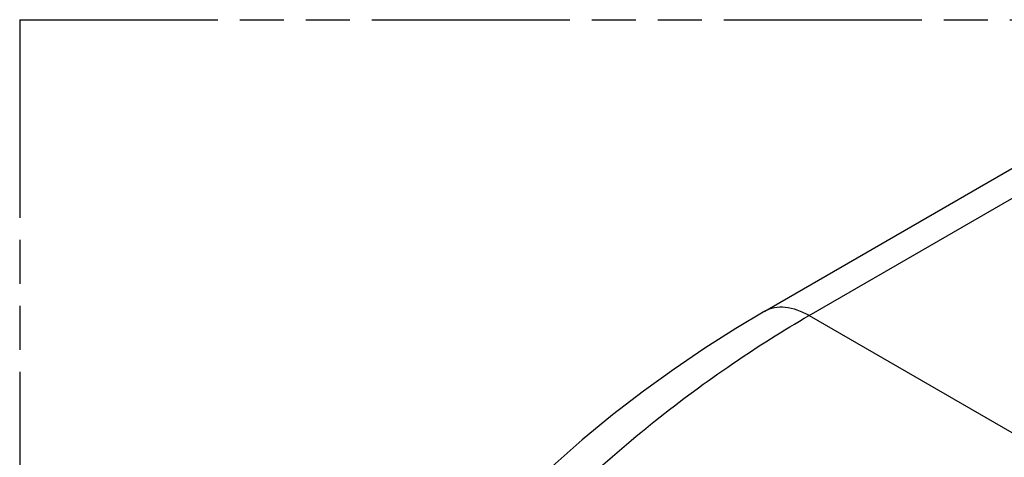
# Model space of a CAD drawing. Header units: millimetres. Extents: x 0 to 210, y 0 to 297.
# Tile 13 of 15: x 50 to 93, y 238 to 258. Entities that reach past the tile are written whole.
import ezdxf

# ---------------------------------------------------------------- set-up
doc = ezdxf.new("R2010")
doc.units = ezdxf.units.MM
doc.header["$LTSCALE"] = 19.36
doc.linetypes.add('PHANTOM', pattern=[0.8, 0.45, -0.05, 0.1, -0.05, 0.1, -0.05])
doc.layers.get('0').update_dxf_attribs({"linetype": 'CONTINUOUS'})
doc.layers.add('DEFAULT_3', color=7, linetype='PHANTOM')

msp = doc.modelspace()

# ---------------------------------------------------------------- linework, layer by layer
at = {"color": 7, "linetype": 'CONTINUOUS'}
msp.add_line((82.9091, 244.8595), (98.2766, 253.7319), dxfattribs=at)
at = {"color": 9, "linetype": 'CONTINUOUS'}
for q in [(100.2265, 253.5388), (101.7705, 234.9028)]:
    msp.add_line((84.859, 244.6664), q, dxfattribs=at)
at = {"color": 7, "linetype": 'CONTINUOUS'}
msp.add_lwpolyline([(82.9091, 244.8596), (81.6287, 244.0952), (80.2741, 243.2321), (78.9183, 242.3115), (77.5634, 241.3322), (76.2114, 240.2911), (74.8733, 239.1908), (73.5554, 238.0296), (72.2777, 236.818), (71.0607, 235.5703), (69.9741, 234.3625)], dxfattribs=at)
at = {"color": 9, "linetype": 'CONTINUOUS'}
for points, knots in [([(82.9091, 244.8595), (83.0378, 244.9338), (83.3334, 245.0411), (83.8243, 245.0534), (84.3475, 244.9272), (84.6879, 244.7652), (84.859, 244.6664)], [0, 0, 0, 0, 0.2177809, 0.4509465, 0.7102228, 1, 1, 1, 1]), ([(71.6469, 233.8965), (72.6311, 235.0384), (74.6988, 237.1839), (78.0164, 240.05), (81.3987, 242.5428), (83.7107, 244.0034), (84.859, 244.6664)], [0, 0, 0, 0, 0.2642108, 0.5211829, 0.7676032, 1, 1, 1, 1])]:
    msp.add_open_spline(points, degree=3, knots=knots, dxfattribs=at)
at = {"layer": 'DEFAULT_3', "color": 7, "linetype": 'PHANTOM'}
for q in [(50.1286, 207.68), (150.1286, 257.68)]:
    msp.add_line((50.1286, 257.68), q, dxfattribs=at)

doc.saveas('drawing.dxf')
